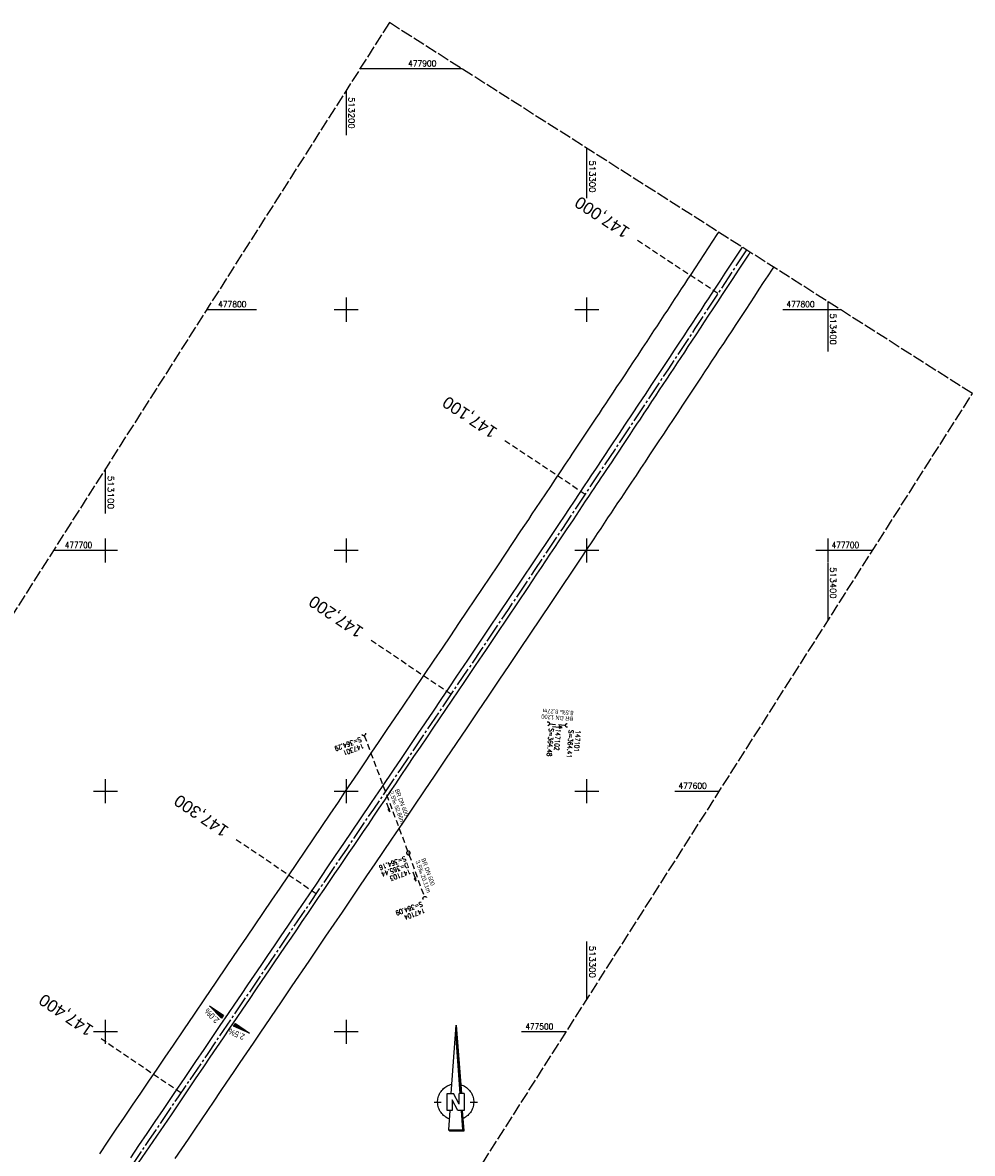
# Model space of a CAD drawing. Extents: x 512721 to 513460, y 476985 to 477919.
# Tile 5 of 5: x 513066 to 513460, y 477450 to 477919. Entities that reach past the tile are written whole.
import ezdxf
from ezdxf.enums import TextEntityAlignment as Align

# ---------------------------------------------------------------- set-up
doc = ezdxf.new("R2010")
doc.units = 0
doc.header["$LTSCALE"] = 10
doc.header["$MEASUREMENT"] = 0
for name, pattern in [('ACHSE', [5.5, 4, -0.5, 0.5, -0.5]), ('LT00', [0]), ('LT14', [0.6, 0.5, -0.1]), ('LT17', [0.15, 0.1, -0.05]), ('STRICHLINIE2', [0.375, 0.25, -0.125])]:
    doc.linetypes.add(name, pattern=pattern)
doc.layers.get('0').update_dxf_attribs({"linetype": 'LT00'})
for name, color, linetype in [('-AX-020', 250, 'ACHSE'), ('-Halt-Pfeil', 4, 'LT00'), ('-Haltung', 7, 'STRICHLINIE2'), ('-Haltungsbeschriftung', 140, 'LT00'), ('-QUE-20O', 11, 'LT00'), ('-QUE-20W', 11, 'LT00'), ('-Schachtbeschriftung', 5, 'LT00'), ('-ST-20', 30, 'LT17'), ('1401', 7, 'Continuous'), ('V87_AFBR_BAB', 250, 'LT00'), ('V87_KA_PRUF', 182, 'LT00'), ('V87_RASTER', 250, 'LT00'), ('V87_UK_DURCH', 182, 'LT00')]:
    doc.layers.add(name, color=color, linetype=linetype)
doc.layers.add('-BLATT_87-RAND', color=7, linetype='LT14', plot=False)
doc.styles.add('Beschrift', font='ARIAL.TTF')
doc.styles.add('Haltungsbeschriftung', font='ARIAL.TTF', dxfattribs={"width": 0.75})
doc.styles.add('schachtbeschriftung', font='romans.shx', dxfattribs={"width": 0.75, "height": 2})
doc.styles.get("Standard").update_dxf_attribs({"font": 'romans.shx'})

# ---------------------------------------------------------------- blocks, each defined once
blk = doc.blocks.new('SYMB1401')
at = {"layer": '1401'}
for p, q in [((-2.1, -28.35), (0, 0)), ((0, 0), (2.15, -28.35)), ((1.65, -28.35), (-0.25, -3.35)), ((1.7, -28.35), (-0.22, -3.01)), ((1.75, -28.35), (-0.2, -2.68)), ((1.8, -28.35), (-0.17, -2.34)), ((1.85, -28.35), (-0.15, -2.01)), ((1.9, -28.35), (-0.12, -1.68)), ((1.95, -28.35), (-0.1, -1.34)), ((2, -28.35), (-0.07, -1.01)), ((2.05, -28.35), (-0.05, -0.67)), ((2.1, -28.35), (-0.02, -0.34)), ((-9.25, -31.85), (-6.25, -31.85)), ((-3.75, -35.35), (-3.75, -28.35)), ((-3.75, -28.35), (-1.2, -28.35)), ((0.7, -35.35), (-1.75, -30.9)), ((-1.75, -30.9), (-1.75, -35.35)), ((1.25, -32.8), (-1.2, -28.35)), ((1.25, -32.8), (1.25, -28.35)), ((3.25, -28.35), (1.25, -28.35)), ((3.25, -28.35), (3.25, -35.35)), ((5.75, -31.85), (8.75, -31.85)), ((-1.75, -35.35), (-3.75, -35.35)), ((-2.65, -35.35), (-3.25, -43.35)), ((3.25, -35.35), (0.7, -35.35)), ((2.75, -43.35), (2.15, -35.35)), ((2.8, -43.4), (2.2, -35.35)), ((3.3, -43.85), (2.65, -35.35)), ((-3.25, -43.35), (2.75, -43.35)), ((-3.2, -43.4), (2.8, -43.4))]:
    blk.add_line(p, q, dxfattribs=at)
for points in [[(-7.74, -32.11), (-7.75, -31.56), (-7.7, -31.01), (-7.62, -30.47), (-7.51, -29.93), (-7.35, -29.4), (-7.15, -28.89), (-6.92, -28.39), (-6.65, -27.91), (-6.34, -27.45), (-6.01, -27.02), (-5.64, -26.61), (-5.24, -26.23), (-4.82, -25.88), (-4.37, -25.56), (-3.9, -25.28), (-3.41, -25.03), (-2.9, -24.81), (-2.38, -24.64), (-1.85, -24.5)], [(1.85, -24.65), (2.37, -24.82), (2.88, -25.03), (3.37, -25.28), (3.85, -25.57), (4.3, -25.88), (4.72, -26.23), (5.12, -26.61), (5.49, -27.02), (5.83, -27.45), (6.13, -27.91), (6.41, -28.39), (6.64, -28.89), (6.84, -29.4), (7, -29.93), (7.12, -30.47), (7.2, -31.01), (7.24, -31.56), (7.25, -32.11)], [(-2.9, -38.85), (-3.41, -38.64), (-3.9, -38.39), (-4.37, -38.1), (-4.81, -37.78), (-5.24, -37.43), (-5.64, -37.05), (-6, -36.64), (-6.34, -36.21), (-6.64, -35.75), (-6.91, -35.27), (-7.15, -34.78), (-7.35, -34.26), (-7.5, -33.74), (-7.62, -33.2), (-7.7, -32.66), (-7.74, -32.11)], [(7.25, -32.11), (7.21, -32.66), (7.13, -33.21), (7.01, -33.74), (6.85, -34.27), (6.65, -34.78), (6.42, -35.28), (6.15, -35.76), (5.84, -36.22), (5.5, -36.66), (5.13, -37.07), (4.74, -37.45), (4.31, -37.8), (3.86, -38.12), (3.39, -38.4), (2.9, -38.65)], [(-3.15, -43.45), (2.85, -43.45), (2.25, -35.35)], [(-3.1, -43.5), (2.9, -43.5), (2.3, -35.35)], [(-3.05, -43.55), (2.95, -43.55), (2.35, -35.35)], [(-3, -43.6), (3, -43.6), (2.4, -35.35)], [(-2.95, -43.65), (3.05, -43.65), (2.45, -35.35)], [(-2.9, -43.7), (3.1, -43.7), (2.5, -35.35)], [(-2.85, -43.75), (3.15, -43.75), (2.55, -35.35)], [(-2.8, -43.8), (3.2, -43.8), (2.6, -35.35)], [(-2.78, -43.82), (3.25, -43.82), (2.62, -35.35)], [(-3.25, -43.35), (-2.75, -43.85), (3.3, -43.85)]]:
    blk.add_lwpolyline(points, dxfattribs=at)
blk = doc.blocks.new('SYMB0003')
at = {"color": 0, "linetype": 'ByBlock'}
for p, q in [((-0.015712, 0), (0.010166, 0.012015)), ((0, -0.021257), (-0.015712, 0)), ((0.010166, 0.012015), (0, -0.021257))]:
    blk.add_line(p, q, dxfattribs=at)
for points in [[(-0.031395, 0.499013), (-0.093691, 0.491144), (-0.154509, 0.475528), (-0.21289, 0.452414), (-0.267913, 0.422164), (-0.318712, 0.385257), (-0.364484, 0.342274), (-0.404509, 0.293893), (-0.438154, 0.240877), (-0.464888, 0.184062), (-0.484292, 0.124345), (-0.496058, 0.062667), (-0.5, 0)], [(-0.5, 0), (-0.496058, -0.062667), (-0.484292, -0.124345), (-0.464888, -0.184062), (-0.438154, -0.240877), (-0.404509, -0.293893), (-0.364485, -0.342274), (-0.318712, -0.385257), (-0.267914, -0.422164), (-0.21289, -0.452414), (-0.154509, -0.475529), (-0.093691, -0.491144), (-0.031395, -0.499014), (0.031395, -0.499014)], [(0.5, 0), (0.496057, 0.062667), (0.484292, 0.124345), (0.464888, 0.184062), (0.438153, 0.240877), (0.404509, 0.293893), (0.364484, 0.342274), (0.318712, 0.385257), (0.267913, 0.422164), (0.21289, 0.452414), (0.154509, 0.475528), (0.093691, 0.491144), (0.031395, 0.499013), (-0.031395, 0.499013)], [(0.031395, -0.499014), (0.093691, -0.491144), (0.154509, -0.475529), (0.21289, -0.452414), (0.267914, -0.422164), (0.318712, -0.385257), (0.364485, -0.342274), (0.404509, -0.293893), (0.438154, -0.240877), (0.464889, -0.184062), (0.484292, -0.124345), (0.496058, -0.062667), (0.5, 0)]]:
    blk.add_lwpolyline(points, dxfattribs=at)
blk = doc.blocks.new('SYMB1107')
at = {"color": 0, "linetype": 'ByBlock'}
for points in [[(-0.2, 0), (-0.196157, 0.039018), (-0.184776, 0.076537), (-0.166294, 0.111114), (-0.141421, 0.141421), (-0.111114, 0.166294), (-0.076537, 0.184776), (-0.039018, 0.196157), (0, 0.2)], [(0, 0.2), (0.039018, 0.196157), (0.076537, 0.184776), (0.111114, 0.166294), (0.141421, 0.141421), (0.166294, 0.111114), (0.184776, 0.076537), (0.196157, 0.039018), (0.2, 0)]]:
    blk.add_lwpolyline(points, dxfattribs=at)
blk = doc.blocks.new('SYMB0070')
at = {"color": 0, "linetype": 'ByBlock'}
for p, q in [((-0.5, 0), (0.2, 0)), ((0.5, 0), (0.2, 0.1)), ((0.2, 0.1), (0.2, 0)), ((0.468, 0), (0.21, 0.086)), ((0.21, 0.086), (0.21, -0.086)), ((0.21, -0.086), (0.468, 0)), ((0.22, -0.072), (0.437, 0)), ((0.23, -0.058), (0.405, 0)), ((0.24, -0.045), (0.374, 0)), ((0.342, 0), (0.25, 0.031)), ((0.25, 0.031), (0.25, -0.031)), ((0.25, -0.031), (0.342, 0)), ((0.26, -0.017), (0.31, 0)), ((0.27, -0.003), (0.279, 0))]:
    blk.add_line(p, q, dxfattribs=at)
for points in [[(0.2, 0), (0.2, -0.1), (0.5, 0)], [(0.437, 0), (0.22, 0.072), (0.22, -0.072)], [(0.405, 0), (0.23, 0.058), (0.23, -0.058)], [(0.374, 0), (0.24, 0.045), (0.24, -0.045)], [(0.31, 0), (0.26, 0.017), (0.26, -0.017)], [(0.279, 0), (0.27, 0.003), (0.27, -0.003)]]:
    blk.add_lwpolyline(points, dxfattribs=at)

msp = doc.modelspace()

# ---------------------------------------------------------------- linework, layer by layer
at = {"layer": '-AX-020', "ltscale": 0.2, "flags": 128}
msp.add_lwpolyline([(513366.25, 477824.83), (513355.82, 477808.87), (513344.83, 477792.14), (513333.82, 477775.43), (513322.78, 477758.74), (513311.72, 477742.06), (513300.63, 477725.4), (513289.52, 477708.75), (513278.39, 477692.12), (513267.24, 477675.5), (513256.08, 477658.89), (513244.9, 477642.29), (513233.71, 477625.7), (513222.5, 477609.12), (513211.29, 477592.54), (513200.07, 477575.97), (513188.84, 477559.41), (513177.6, 477542.84), (513166.37, 477526.28), (513154.8, 477509.24), (513142.5, 477491.11), (513130.2, 477472.99), (513117.9, 477454.86), (513105.61, 477436.73), (513093.33, 477418.59), (513081.06, 477400.44), (513068.81, 477382.28), (513056.57, 477364.12), (513044.34, 477345.94), (513032.14, 477327.75), (513019.96, 477309.55), (513007.8, 477291.33), (512995.67, 477273.09), (512983.57, 477254.83), (512971.49, 477236.55), (512959.45, 477218.25), (512947.45, 477199.93), (512935.48, 477181.58), (512923.55, 477163.21), (512911.66, 477144.81), (512899.82, 477126.38), (512888.03, 477107.93), (512876.28, 477089.44), (512864.58, 477070.92), (512854.16, 477054.3)], dxfattribs=at)
at = {"layer": '-BLATT_87-RAND'}
msp.add_lwpolyline([(513217.94, 477919.22), (512721.33, 477138.83), (512963.46, 476984.75), (513460.07, 477765.13), (513217.94, 477919.22)], dxfattribs=at)
at = {"layer": '-Haltung'}
for p, q in [((513284.39, 477627.94), (513291.13, 477627.41)), ((513207.53, 477623.14), (513225.57, 477575.05)), ((513226.09, 477573.64), (513232.43, 477556.15))]:
    msp.add_line(p, q, dxfattribs=at)
at = {"layer": '-QUE-20O'}
for p, q in [((513154.09, 477503.46), (513153.31, 477502.32)), ((513153.6, 477502.2), (513154.34, 477503.3)), ((513154.59, 477503.13), (513153.88, 477502.08)), ((513154.16, 477501.96), (513154.84, 477502.96)), ((513155.09, 477502.79), (513154.44, 477501.84)), ((513154.72, 477501.72), (513155.34, 477502.62)), ((513155.58, 477502.45), (513155.01, 477501.6)), ((513155.29, 477501.48), (513155.83, 477502.29)), ((513156.08, 477502.12), (513155.57, 477501.36)), ((513155.85, 477501.25), (513156.33, 477501.95)), ((513156.58, 477501.78), (513156.13, 477501.13)), ((513156.42, 477501.01), (513156.82, 477501.61)), ((513157.07, 477501.44), (513156.7, 477500.89)), ((513156.98, 477500.77), (513157.32, 477501.27)), ((513157.57, 477501.11), (513157.26, 477500.65)), ((513157.54, 477500.53), (513157.82, 477500.94)), ((513158.07, 477500.77), (513157.82, 477500.41)), ((513158.11, 477500.29), (513158.31, 477500.6)), ((513158.56, 477500.43), (513158.39, 477500.18)), ((513158.67, 477500.06), (513158.81, 477500.26)), ((513159.06, 477500.09), (513158.95, 477499.94)), ((513159.23, 477499.82), (513159.31, 477499.93)), ((513159.56, 477499.76), (513159.52, 477499.7)), ((513159.8, 477499.58), (513159.8, 477499.59))]:
    msp.add_line(p, q, dxfattribs=at)
msp.add_lwpolyline([(513153.26, 477502.34), (513154.05, 477503.49), (513159.84, 477499.56), (513153.26, 477502.34)], dxfattribs=at)
at = {"layer": '-QUE-20W'}
for p, q in [((513143.25, 477510.82), (513143.25, 477510.81)), ((513143.46, 477510.59), (513143.5, 477510.65)), ((513143.75, 477510.48), (513143.68, 477510.38)), ((513143.89, 477510.16), (513144, 477510.32)), ((513144.25, 477510.15), (513144.11, 477509.94)), ((513144.32, 477509.72), (513144.5, 477509.98)), ((513144.74, 477509.81), (513144.54, 477509.5)), ((513144.75, 477509.29), (513144.99, 477509.64)), ((513145.24, 477509.47), (513144.97, 477509.07)), ((513145.18, 477508.85), (513145.49, 477509.31)), ((513145.74, 477509.14), (513145.39, 477508.63)), ((513145.61, 477508.41), (513145.99, 477508.97)), ((513146.23, 477508.8), (513145.82, 477508.2)), ((513146.04, 477507.98), (513146.48, 477508.63)), ((513146.73, 477508.46), (513146.25, 477507.76)), ((513146.47, 477507.54), (513146.98, 477508.29)), ((513147.23, 477508.13), (513146.68, 477507.32)), ((513146.9, 477507.1), (513147.47, 477507.96)), ((513147.72, 477507.79), (513147.11, 477506.89)), ((513147.32, 477506.67), (513147.97, 477507.62)), ((513148.22, 477507.45), (513147.54, 477506.45)), ((513147.75, 477506.23), (513148.47, 477507.28)), ((513148.72, 477507.12), (513147.97, 477506.01)), ((513148.18, 477505.8), (513148.96, 477506.95))]:
    msp.add_line(p, q, dxfattribs=at)
msp.add_lwpolyline([(513148.22, 477505.76), (513143.21, 477510.85), (513149, 477506.92), (513148.22, 477505.76)], dxfattribs=at)
at = {"layer": '-ST-20', "ltscale": 2.5}
for p, q in [((513354.39, 477806.69), (513320.99, 477828.7)), ((513299.22, 477723.29), (513265.95, 477745.49)), ((513243.51, 477640.24), (513210.35, 477662.61)), ((513187.48, 477557.41), (513154.38, 477579.86)), ((513131.33, 477474.66), (513098.23, 477497.11))]:
    msp.add_line(p, q, dxfattribs=at)
at = {"layer": 'V87_AFBR_BAB'}
for points in [[(513097.64, 477449.41), (513101.17, 477454.61), (513104.55, 477459.6), (513107.93, 477464.58), (513111.31, 477469.57), (513114.69, 477474.55), (513118.08, 477479.54), (513121.46, 477484.53), (513124.85, 477489.52), (513128.23, 477494.52), (513132.59, 477500.94), (513136.95, 477507.36), (513141.31, 477513.78), (513145.97, 477520.64), (513150.63, 477527.5), (513155.29, 477534.36), (513158.74, 477539.44), (513162.18, 477544.51), (513165.63, 477549.59), (513169.08, 477554.67), (513172.55, 477559.78), (513176.02, 477564.9), (513179.49, 477570.01), (513182.96, 477575.13), (513186.41, 477580.21), (513189.85, 477585.3), (513193.3, 477590.39), (513196.75, 477595.48), (513199.49, 477599.54), (513202.23, 477603.6), (513204.97, 477607.66), (513207.71, 477611.72), (513210.45, 477615.78), (513213.76, 477620.67), (513217.07, 477625.57), (513220.38, 477630.46), (513223.69, 477635.36), (513227.97, 477641.69), (513232.25, 477648.03), (513236.53, 477654.36), (513239.97, 477659.47), (513243.41, 477664.58), (513246.85, 477669.69), (513250.28, 477674.8), (513262.92, 477693.63), (513266.15, 477698.45), (513269.37, 477703.27), (513272.59, 477708.08), (513275.81, 477712.91), (513277.3, 477715.14), (513278.8, 477717.38), (513280.85, 477720.44), (513282.9, 477723.51), (513284.95, 477726.57), (513287, 477729.64), (513289.05, 477732.7), (513291.09, 477735.77), (513292.02, 477737.18), (513292.96, 477738.59), (513293.89, 477740), (513295.55, 477742.49), (513297.22, 477744.98), (513298.89, 477747.47), (513300.55, 477749.97), (513302.22, 477752.46), (513303.88, 477754.95), (513305.18, 477756.92), (513306.49, 477758.89), (513307.79, 477760.86), (513309.09, 477762.83), (513310.78, 477765.37), (513312.46, 477767.9), (513314.15, 477770.44), (513315.84, 477772.98), (513317.52, 477775.52), (513319.38, 477778.34), (513321.25, 477781.16), (513323.11, 477783.98), (513324.97, 477786.8), (513326.4, 477788.97), (513327.83, 477791.14), (513329.27, 477793.31), (513330.7, 477795.48), (513332.13, 477797.67), (513333.56, 477799.85), (513334.99, 477802.04), (513336.42, 477804.23), (513337.85, 477806.41), (513339.29, 477808.59), (513340.61, 477810.6), (513341.94, 477812.61), (513343.27, 477814.61), (513345.09, 477817.37), (513346.9, 477820.14), (513348.71, 477822.91), (513350.52, 477825.68), (513352.33, 477828.45), (513354.13, 477831.22), (513354.74, 477832.16)], [(513364.44, 477825.99), (513363.91, 477825.18), (513361.72, 477821.84), (513359.53, 477818.5), (513357.33, 477815.17), (513355.14, 477811.84), (513352.95, 477808.5), (513351.64, 477806.5), (513350.33, 477804.49), (513349.01, 477802.49), (513347.25, 477799.81), (513345.48, 477797.13), (513343.71, 477794.45), (513341.94, 477791.77), (513340.18, 477789.09), (513338.22, 477786.12), (513336.26, 477783.15), (513334.3, 477780.18), (513331.81, 477776.4), (513329.31, 477772.62), (513326.81, 477768.85), (513324.13, 477764.79), (513321.44, 477760.74), (513318.76, 477756.69), (513315.93, 477752.44), (513313.11, 477748.19), (513309.91, 477743.38), (513306.7, 477738.56), (513303.5, 477733.75), (513301.95, 477731.42), (513300.39, 477729.09), (513298.84, 477726.76), (513296.76, 477723.64), (513294.69, 477720.52), (513292.61, 477717.4), (513290.53, 477714.29), (513288.45, 477711.18), (513286.77, 477708.69), (513285.09, 477706.19), (513272.08, 477686.75), (513259.26, 477667.67), (513254.8, 477661.05), (513250.35, 477654.44), (513245.89, 477647.82), (513242.63, 477642.96), (513239.36, 477638.11), (513236.09, 477633.26), (513232.82, 477628.41), (513229.49, 477623.48), (513226.16, 477618.55), (513222.83, 477613.62), (513219.5, 477608.69), (513214.94, 477601.97), (513210.39, 477595.24), (513205.83, 477588.52), (513202.38, 477583.42), (513198.94, 477578.33), (513195.49, 477573.24), (513192.04, 477568.14), (513187.5, 477561.45), (513182.96, 477554.76), (513178.42, 477548.07), (513175.63, 477543.98), (513172.85, 477539.88), (513170.06, 477535.78), (513167.28, 477531.69), (513164.5, 477527.59), (513161.79, 477523.59), (513159.08, 477519.6), (513156.38, 477515.6), (513153.67, 477511.6), (513150.97, 477507.6), (513147.6, 477502.63), (513144.22, 477497.66), (513140.85, 477492.69), (513137.47, 477487.73), (513132.97, 477481.1), (513128.48, 477474.48), (513123.98, 477467.85), (513120.58, 477462.83), (513117.18, 477457.81), (513113.78, 477452.8), (513110.38, 477447.78)], [(513113.82, 477445.6), (513118.35, 477452.27), (513122.88, 477458.95), (513127.41, 477465.64), (513130.77, 477470.61), (513134.13, 477475.58), (513137.49, 477480.55), (513140.85, 477485.52), (513143.57, 477489.53), (513146.29, 477493.54), (513149.01, 477497.55), (513151.73, 477501.57), (513154.45, 477505.58), (513157.12, 477509.53), (513159.79, 477513.49), (513162.47, 477517.44), (513165.15, 477521.39), (513167.83, 477525.34), (513170.15, 477528.75), (513172.48, 477532.17), (513174.81, 477535.58), (513177.14, 477538.99), (513179.46, 477542.41), (513181.78, 477545.82), (513184.05, 477549.16), (513186.31, 477552.5), (513188.57, 477555.85), (513190.83, 477559.19), (513193.09, 477562.53), (513195.36, 477565.87), (513197.34, 477568.77), (513199.32, 477571.68), (513201.3, 477574.58), (513203.28, 477577.49), (513205.26, 477580.39), (513207.24, 477583.3), (513209.21, 477586.21), (513211.49, 477589.58), (513213.77, 477592.95), (513216.04, 477596.33), (513218.31, 477599.71), (513220.58, 477603.09), (513222.85, 477606.46), (513225.51, 477610.4), (513228.17, 477614.34), (513230.83, 477618.27), (513233.5, 477622.21), (513236.16, 477626.14), (513238.79, 477630.03), (513241.41, 477633.92), (513244.03, 477637.8), (513246.65, 477641.69), (513249.27, 477645.58), (513253.76, 477652.23), (513258.24, 477658.88), (513262.73, 477665.54), (513275.54, 477684.59), (513277.38, 477687.38), (513279.22, 477690.16), (513281.07, 477692.94), (513282.92, 477695.71), (513284.77, 477698.49), (513286.63, 477701.26), (513288.5, 477704.02), (513289.62, 477705.65), (513290.73, 477707.29), (513291.83, 477708.93), (513293.11, 477710.85), (513294.39, 477712.77), (513295.66, 477714.7), (513296.92, 477716.63), (513298.19, 477718.56), (513299.46, 477720.49), (513300.73, 477722.42), (513302.01, 477724.33), (513302.99, 477725.78), (513303.98, 477727.23), (513304.96, 477728.68), (513305.95, 477730.12), (513306.93, 477731.57), (513308.55, 477733.98), (513310.16, 477736.39), (513311.76, 477738.8), (513313.36, 477741.22), (513314.96, 477743.64), (513316.55, 477746.06), (513317.96, 477748.19), (513319.37, 477750.31), (513320.77, 477752.44), (513322.18, 477754.56), (513323.77, 477756.99), (513325.37, 477759.41), (513326.96, 477761.83), (513328.56, 477764.25), (513330.16, 477766.67), (513331.66, 477768.92), (513333.17, 477771.17), (513334.67, 477773.42), (513336.17, 477775.67), (513337.67, 477777.93), (513339.14, 477780.17), (513340.61, 477782.41), (513342.08, 477784.66), (513343.55, 477786.9), (513345.32, 477789.6), (513347.1, 477792.3), (513348.87, 477794.99), (513350.65, 477797.69), (513352.43, 477800.39), (513354.35, 477803.31), (513356.28, 477806.24), (513358.49, 477809.62), (513360.71, 477812.99), (513362.93, 477816.36), (513365.15, 477819.73), (513367.36, 477823.11), (513367.83, 477823.83)], [(513377.45, 477817.71), (513376.88, 477816.82), (513375.06, 477814.03), (513373.24, 477811.23), (513371.42, 477808.44), (513369.6, 477805.64), (513367.77, 477802.85), (513365.93, 477800.06), (513364.57, 477798), (513363.2, 477795.94), (513361.83, 477793.88), (513360.11, 477791.26), (513358.38, 477788.63), (513356.66, 477786.01), (513354.94, 477783.39), (513353.22, 477780.77), (513351.77, 477778.57), (513350.33, 477776.38), (513348.88, 477774.19), (513347.43, 477772), (513345.5, 477769.08), (513343.58, 477766.16), (513341.65, 477763.23), (513339.72, 477760.31), (513337.74, 477757.32), (513335.75, 477754.33), (513333.77, 477751.34), (513331.78, 477748.34), (513329.86, 477745.45), (513327.95, 477742.56), (513326.03, 477739.66), (513324.15, 477736.82), (513322.27, 477733.98), (513320.39, 477731.15), (513318.5, 477728.31), (513316.61, 477725.48), (513315.31, 477723.56), (513314.02, 477721.63), (513312.72, 477719.7), (513311.43, 477717.77), (513310, 477715.63), (513308.57, 477713.48), (513307.15, 477711.32), (513305.72, 477709.17), (513304.3, 477707.02), (513302.87, 477704.87), (513301.43, 477702.73), (513300.38, 477701.15), (513299.32, 477699.58), (513298.26, 477698.01), (513284.83, 477677.96), (513272.27, 477659.25), (513267.83, 477652.65), (513263.39, 477646.05), (513258.94, 477639.44), (513254.54, 477632.91), (513250.14, 477626.38), (513245.74, 477619.85), (513241.28, 477613.26), (513236.83, 477606.67), (513232.37, 477600.08), (513227.85, 477593.41), (513223.33, 477586.73), (513218.81, 477580.05), (513215.37, 477574.97), (513211.93, 477569.89), (513208.49, 477564.81), (513205.05, 477559.74), (513201.66, 477554.74), (513198.27, 477549.74), (513194.88, 477544.74), (513191.48, 477539.75), (513184.49, 477529.44), (513177.49, 477519.14), (513173.03, 477512.58), (513168.57, 477506.02), (513164.12, 477499.46), (513161.36, 477495.4), (513158.6, 477491.33), (513155.84, 477487.27), (513153.08, 477483.21), (513150.32, 477479.14), (513147.68, 477475.23), (513145.03, 477471.31), (513142.38, 477467.39), (513139.74, 477463.48), (513137.09, 477459.56), (513134.35, 477455.53), (513131.6, 477451.49), (513128.86, 477447.46)]]:
    msp.add_lwpolyline(points, dxfattribs=at)
at = {"layer": 'V87_RASTER'}
for p, q in [((513248.14, 477900), (513205.71, 477900)), ((513200, 477891.03), (513200, 477872.53)), ((513300, 477846.27), (513300, 477866.99)), ((513200, 477805), (513200, 477795)), ((513300, 477795), (513300, 477805)), ((513400, 477803.36), (513400, 477782.63)), ((513142.07, 477800), (513162.8, 477800)), ((513195, 477800), (513205, 477800)), ((513295, 477800), (513305, 477800)), ((513381.28, 477800), (513405.28, 477800)), ((513100, 477715.39), (513100, 477733.89)), ((513100, 477695), (513100, 477705)), ((513200, 477705), (513200, 477695)), ((513300, 477695), (513300, 477705)), ((513400, 477705), (513400, 477695)), ((513400, 477705), (513400, 477695)), ((513105, 477700), (513078.44, 477700)), ((513205, 477700), (513195, 477700)), ((513305, 477700), (513295, 477700)), ((513418.62, 477700), (513395, 477700)), ((513400, 477694.74), (513400, 477670.74)), ((513100, 477595), (513100, 477605)), ((513200, 477605), (513200, 477595)), ((513300, 477595), (513300, 477605)), ((513095, 477600), (513105, 477600)), ((513195, 477600), (513205, 477600)), ((513295, 477600), (513305, 477600)), ((513336.48, 477600), (513354.98, 477600)), ((513300, 477513.6), (513300, 477537.6)), ((513100, 477495), (513100, 477505)), ((513200, 477505), (513200, 477495)), ((513105, 477500), (513095, 477500)), ((513205, 477500), (513195, 477500)), ((513291.35, 477500), (513272.85, 477500))]:
    msp.add_line(p, q, dxfattribs=at)

# ---------------------------------------------------------------- block references
at = {"layer": '-Halt-Pfeil', "yscale": 4.00000000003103, "zscale": 4}
for p, xscale, rotation in [((513287.68, 477626.68), 4.000000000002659, 355.4577994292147), ((513217.4, 477593.33), 4.000000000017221, 290.5645794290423), ((513228.32, 477564.56), 4.000000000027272, 289.9182994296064)]:
    msp.add_blockref('SYMB0070', p, dxfattribs=dict(at, xscale=xscale, rotation=rotation))
at = {"layer": '1401'}
msp.add_blockref('SYMB1401', (513245.73, 477502.76), dxfattribs=at)
at = {"layer": 'V87_KA_PRUF', "xscale": 1.500000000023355, "yscale": 1.500000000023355, "zscale": 1.5, "rotation": 237.5288994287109}
msp.add_blockref('SYMB0003', (513225.84, 477574.35), dxfattribs=at)
at = {"layer": 'V87_UK_DURCH', "zscale": 4}
for p, xscale, yscale, rotation in [((513283.64, 477628), 3.999999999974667, 3.999999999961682, 277.9351165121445), ((513291.88, 477627.35), 4.000000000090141, 3.999999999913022, 97.21080503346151), ((513207.27, 477623.85), 3.999999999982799, 3.999999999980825, 199.3067995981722), ((513232.69, 477555.45), 4.00000000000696, 3.999999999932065, 27.66773456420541)]:
    msp.add_blockref('SYMB1107', p, dxfattribs=dict(at, xscale=xscale, yscale=yscale, rotation=rotation))

# ---------------------------------------------------------------- texts
at = {"layer": '-Haltungsbeschriftung', "style": 'Haltungsbeschriftung', "width": 0.75}
for s, rotation, p in [('8.5‰ 8.27m', 175.4578, (513294.46, 477633.32)), ('BR DN 1200', 175.4578, (513294.31, 477630.88)), ('2.5‰ 52.86m', 290.5646, (513217.78, 477599.62)), ('BR DN 600', 290.5646, (513220.18, 477600.52)), ('BR DN 600', 289.9183, (513231.18, 477571.78)), ('3.5‰ 20.11m', 289.9183, (513228.77, 477570.91))]:
    msp.add_text(s, height=1.8, rotation=rotation, dxfattribs=at).set_placement(p)
at = {"layer": '-QUE-20O', "style": 'Beschrift', "width": 0.8}
msp.add_text('2.5%%%', height=2.5, rotation=-202.8582, dxfattribs=at).set_placement((513158.19, 477498.89))
at = {"layer": '-QUE-20W', "style": 'Beschrift', "width": 0.8}
msp.add_text('2.0%%%', height=2.5, rotation=-225.4759, dxfattribs=at).set_placement((513147.53, 477505.08))
at = {"layer": '-Schachtbeschriftung', "style": 'schachtbeschriftung', "width": 0.75}
for s, rotation, p in [('S=364.48', 265.4578, (513284.25, 477626.2)), ('147102', 265.4578, (513287.12, 477625.97)), ('S=364.41', 265.4578, (513292.49, 477625.54)), ('147101', 265.4578, (513295.36, 477625.32)), ('S=364.29', 200.5646, (513205.89, 477622.53)), ('147301', 200.5646, (513206.9, 477619.83)), ('S=364.16', 199.9183, (513224.45, 477573.05)), ('D=365.44', 199.9183, (513225.43, 477570.34)), ('147103', 199.9183, (513226.41, 477567.63)), ('S=364.09', 199.9183, (513231.3, 477554.15)), ('147104', 199.9183, (513232.28, 477551.44))]:
    msp.add_text(s, height=2, rotation=rotation, dxfattribs=at).set_placement(p)
at = {"layer": '-ST-20', "style": 'Beschrift'}
for s, rotation, p in [('147,000', 146.7481, (513316.83, 477831.44)), ('147,100', 146.3085, (513261.79, 477748.27)), ('147,200', 146.0107, (513206.21, 477665.41)), ('147,300', 145.857, (513150.24, 477582.67)), ('147,400', 145.8469, (513094.09, 477499.92))]:
    msp.add_text(s, height=5, rotation=rotation, dxfattribs=at).set_placement(p, align=Align.MIDDLE_LEFT)
at = {"layer": 'V87_RASTER'}
for s, rotation, width, p in [(' 477900', 359.9987, 0.915, (513224.14, 477901)), (' 513200', 269.9988, 1.021, (513201, 477890.03)), (' 513300', 269.9988, 1.038, (513301, 477863.77)), (' 477800', 359.9987, 0.911, (513145.3, 477801)), (' 477800', 359.9987, 0.911, (513381.28, 477801)), (' 513400', 269.9988, 1.01, (513401, 477800.13)), (' 513100', 269.9988, 1.08, (513101, 477732.89)), (' 477700', 359.9987, 0.884, (513081.66, 477701)), (' 477700', 359.9987, 0.884, (513400.12, 477701)), (' 513400', 269.9988, 1.01, (513401, 477694.74)), (' 477600', 359.9987, 0.911, (513336.48, 477601)), (' 513300', 269.9988, 1.038, (513301, 477537.6)), (' 477500', 359.9987, 0.905, (513272.85, 477501))]:
    msp.add_text(s, height=2.5, rotation=rotation, dxfattribs=dict(at, width=width)).set_placement(p)

doc.saveas('drawing.dxf')
